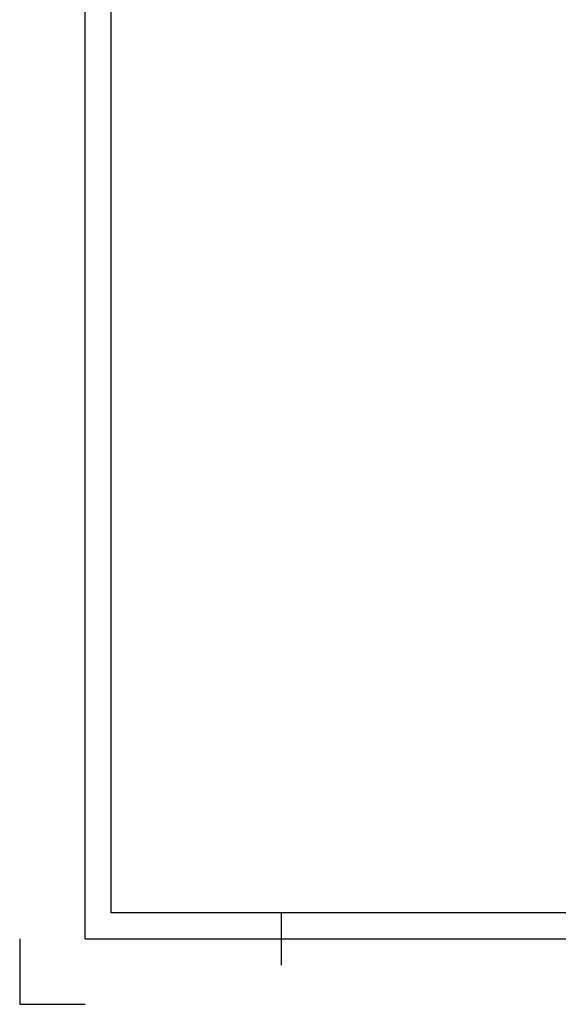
# Model space of a CAD drawing. Header units: millimetres. Extents: x -306 to 114, y -179 to 118.
# Tile 1 of 26: x -306 to -265, y -179 to -104. Entities that reach past the tile are written whole.
import ezdxf

# ---------------------------------------------------------------- set-up
doc = ezdxf.new("R2010")
doc.units = ezdxf.units.MM
doc.layers.get('0').update_dxf_attribs({"linetype": 'CONTINUOUS'})

# ---------------------------------------------------------------- blocks, each defined once
blk = doc.blocks.new('DINA3_00002', base_point=(107.032, -172.31))
for p, q in [((-298.968, -172.31), (-298.968, 110.69)), ((107.032, -172.31), (-298.968, -172.31)), ((-285.968, -172.31), (-285.968, -176.31)), ((-300.968, -174.31), (109.032, -174.31))]:
    blk.add_line(p, q)
for points in [[(-300.968, -174.31), (-300.968, 112.69), (109.032, 112.69)], [(-305.968, -174.31), (-305.968, -179.31), (-300.968, -179.31)]]:
    blk.add_lwpolyline(points)
blk = doc.blocks.new('_ZBL0003_00001')
blk.add_blockref('DINA3_00002', (107.032, -172.31))

msp = doc.modelspace()

# ---------------------------------------------------------------- block references
msp.add_blockref('_ZBL0003_00001', (0, 0))

doc.saveas('drawing.dxf')
